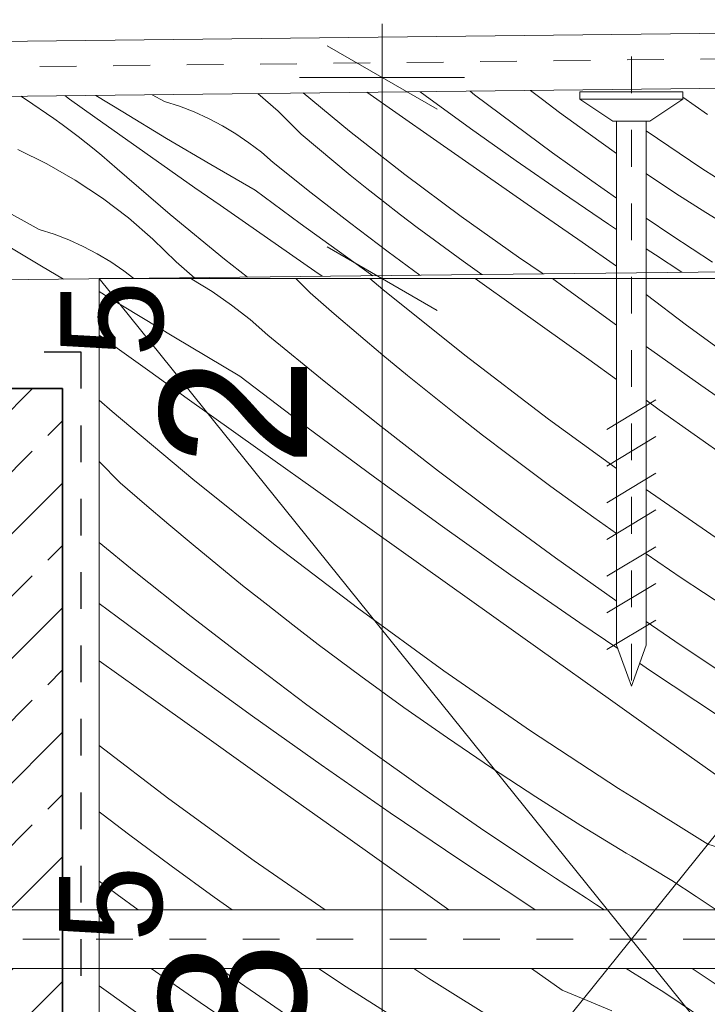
# Model space of a CAD drawing. Extents: x -109972 to -86652, y 98618 to 122888.
# Tile 61 of 74: x -90682 to -90588, y 107384 to 107519. Entities that reach past the tile are written whole.
import ezdxf

# ---------------------------------------------------------------- set-up
doc = ezdxf.new("R2010")
doc.units = 0
doc.header["$MEASUREMENT"] = 0
doc.linetypes.add('Dashed', pattern=[56.444445, 28.222222, -28.222222])
doc.linetypes.add('Hidden Line', pattern=[10, 5, -5])
for name, color, linetype, lineweight in [('Arch konstrukcja dachu_Nr_Pióra__21', 7, 'Continuous', 13), ('Arch wymiary_Nr_Pióra__21', 7, 'Continuous', 13), ('Arch ściany nośne_Nr_Pióra__21', 7, 'Continuous', 13), ('Arch ściany nośne_Nr_Pióra__27', 7, 'Continuous', 35), ('INWENT.ŚCIANY_Nr_Pióra__1', 7, 'Continuous', 25), ('INWENT.ŚCIANY_Nr_Pióra__21', 7, 'Continuous', 13)]:
    doc.layers.add(name, color=color, linetype=linetype, lineweight=lineweight)
for name, color, linetype, lineweight, true_color in [('Arch stropy_Nr_Pióra__3', 7, 'Continuous', 18, 0xff6600), ('Arch wykończenie_Nr_Pióra__14', 7, 'Continuous', 18, 0xbd8b17), ('arch wypelnienia_Nr_Pióra__104', 7, 'Continuous', 13, 0x876532)]:
    doc.layers.add(name, color=color, linetype=linetype, lineweight=lineweight, true_color=true_color)
doc.layers.add('Arch wymiary', color=7, linetype='Continuous')
doc.styles.add('GENERATED_STYLE_2', font='txt')
doc.styles.add('GENERATED_STYLE_3', font='txt')
doc.dimstyles.new('GENERATED_STYLE__3', dxfattribs={"dimtxt": 20, "dimasz": 11.4, "dimexe": 0.18, "dimexo": 0, "dimgap": 0.09, "dimtad": 1, "dimdec": 0, "dimlfac": 0.1, "dimzin": 0, "dimdsep": 46, "dimtxsty": 'GENERATED_STYLE_2', "dimblk": 'ARROWHEAD_2', "dimblk1": 'ARROWHEAD_2', "dimblk2": 'ARROWHEAD_2', "dimcen": 0.09, "dimclrd": 7, "dimclre": 7, "dimclrt": 7, "dimazin": 0, "dimtfac": 1, "dimtdec": 4, "dimtmove": 0, "dimatfit": 3, "dimfxl": 0, "dimtolj": 1, "dimtzin": 0, "dimarcsym": 0})
doc.dimstyles.new('GENERATED_STYLE__4', dxfattribs={"dimtxt": 20, "dimasz": 11.4, "dimexe": 0.18, "dimexo": 0, "dimgap": 0.09, "dimtad": 1, "dimtih": 1, "dimtoh": 1, "dimdec": 0, "dimlfac": 0.1, "dimzin": 0, "dimdsep": 46, "dimtxsty": 'GENERATED_STYLE_2', "dimblk": 'ARROWHEAD_2', "dimblk1": 'ARROWHEAD_2', "dimblk2": 'ARROWHEAD_2', "dimcen": 0.09, "dimclrd": 7, "dimclre": 7, "dimclrt": 7, "dimazin": 0, "dimtfac": 1, "dimtdec": 4, "dimtmove": 0, "dimatfit": 3, "dimfxl": 0, "dimtolj": 1, "dimtzin": 0, "dimarcsym": 0})

# ---------------------------------------------------------------- blocks, each defined once
blk = doc.blocks.new('*X4')
at = {"layer": 'arch wypelnienia_Nr_Pióra__104', "linetype": 'Continuous'}
for p, q in [((-90583.57, 107480.81), (-90586.84, 107483.25)), ((-90572.25, 107481.53), (-90574.62, 107483.25)), ((-90549.54, 107477.56), (-90557.53, 107483.25)), ((-90544.24, 107481.64), (-90546.61, 107483.25)), ((-90532.56, 107480.05), (-90537.34, 107483.25)), ((-90590.91, 107476.92), (-90596.44, 107481.07)), ((-90577.7, 107476.56), (-90583.57, 107480.81)), ((-90560.44, 107473.37), (-90572.25, 107481.53)), ((-90534.7, 107475.32), (-90544.24, 107481.64)), ((-90531.17, 107479.13), (-90532.56, 107480.05)), ((-90529.78, 107478.22), (-90531.17, 107479.13)), ((-90528.38, 107477.31), (-90529.78, 107478.22)), ((-90582.91, 107471.07), (-90590.91, 107476.92)), ((-90571.77, 107472.4), (-90577.7, 107476.56)), ((-90539.92, 107470.73), (-90549.54, 107477.56)), ((-90526.98, 107476.41), (-90528.38, 107477.31)), ((-90525.94, 107475.73), (-90526.98, 107476.41)), ((-90525.94, 107469.64), (-90534.7, 107475.32)), ((-90588.98, 107468.72), (-90596.44, 107474.01)), ((-90565.77, 107468.34), (-90571.77, 107472.4)), ((-90548.45, 107465.49), (-90560.44, 107473.37)), ((-90574.82, 107465.33), (-90582.91, 107471.07)), ((-90530.29, 107463.89), (-90539.92, 107470.73)), ((-90579.58, 107462.2), (-90588.98, 107468.72)), ((-90559.71, 107464.36), (-90565.77, 107468.34)), ((-90594.64, 107465.38), (-90596.44, 107466.66)), ((-90585.02, 107458.54), (-90594.64, 107465.38)), ((-90566.66, 107459.7), (-90574.82, 107465.33)), ((-90553.6, 107460.48), (-90559.71, 107464.36)), ((-90536.28, 107457.9), (-90548.45, 107465.49)), ((-90530.29, 107463.89), (-90526.88, 107462.5)), ((-90570.1, 107455.78), (-90579.58, 107462.2)), ((-90526.88, 107462.5), (-90525.94, 107462.1)), ((-90547.43, 107456.69), (-90553.6, 107460.48)), ((-90558.43, 107454.19), (-90566.66, 107459.7)), ((-90575.4, 107451.7), (-90585.02, 107458.54)), ((-90536.28, 107457.9), (-90529.54, 107455.83)), ((-90541.2, 107452.99), (-90547.43, 107456.69)), ((-90560.56, 107449.45), (-90570.1, 107455.78)), ((-90529.54, 107455.83), (-90525.94, 107454.54)), ((-90586.31, 107447.51), (-90596.44, 107454.51)), ((-90557.03, 107453.27), (-90558.43, 107454.19)), ((-90555.64, 107452.36), (-90557.03, 107453.27)), ((-90554.24, 107451.45), (-90555.64, 107452.36)), ((-90537.88, 107450.76), (-90541.2, 107452.99)), ((-90565.78, 107444.86), (-90575.4, 107451.7)), ((-90552.85, 107450.54), (-90554.24, 107451.45)), ((-90551.45, 107449.64), (-90552.85, 107450.54)), ((-90550.05, 107448.74), (-90551.45, 107449.64)), ((-90534.54, 107448.56), (-90537.88, 107450.76)), ((-90550.95, 107443.23), (-90560.56, 107449.45)), ((-90548.64, 107447.84), (-90550.05, 107448.74)), ((-90531.2, 107446.38), (-90534.54, 107448.56)), ((-90574.32, 107439.63), (-90586.31, 107447.51)), ((-90547.24, 107446.95), (-90548.64, 107447.84)), ((-90540.15, 107442.12), (-90547.24, 107446.95)), ((-90591.63, 107442.48), (-90596.44, 107445.73)), ((-90527.83, 107444.23), (-90531.2, 107446.38)), ((-90556.15, 107438.03), (-90565.78, 107444.86)), ((-90525.94, 107443.03), (-90527.83, 107444.23)), ((-90549.77, 107442.48), (-90550.95, 107443.23)), ((-90585.58, 107438.5), (-90591.63, 107442.48)), ((-90548.59, 107441.72), (-90549.77, 107442.48)), ((-90547.4, 107440.97), (-90548.59, 107441.72)), ((-90533.02, 107437.37), (-90540.15, 107442.12)), ((-90546.22, 107440.22), (-90547.4, 107440.97)), ((-90545.03, 107439.47), (-90546.22, 107440.22)), ((-90562.14, 107432.04), (-90574.32, 107439.63)), ((-90543.84, 107438.72), (-90545.03, 107439.47)), ((-90579.46, 107434.62), (-90585.58, 107438.5)), ((-90556.15, 107438.03), (-90552.75, 107436.64)), ((-90542.65, 107437.97), (-90543.84, 107438.72)), ((-90541.47, 107437.23), (-90542.65, 107437.97)), ((-90592.53, 107433.84), (-90596.44, 107436.54)), ((-90552.75, 107436.64), (-90549.36, 107435.19)), ((-90532.79, 107431.36), (-90541.47, 107437.23)), ((-90525.94, 107432.78), (-90533.02, 107437.37)), ((-90549.36, 107435.19), (-90546, 107433.69)), ((-90584.29, 107428.32), (-90592.53, 107433.84)), ((-90573.29, 107430.82), (-90579.46, 107434.62)), ((-90546, 107433.69), (-90542.67, 107432.13)), ((-90542.67, 107432.13), (-90539.36, 107430.52)), ((-90595.97, 107429.91), (-90597.32, 107430.83)), ((-90567.06, 107427.12), (-90573.29, 107430.82)), ((-90562.14, 107432.04), (-90555.4, 107429.97)), ((-90525.94, 107426.82), (-90532.79, 107431.36)), ((-90586.43, 107423.59), (-90595.97, 107429.91)), ((-90555.4, 107429.97), (-90548.75, 107427.59)), ((-90539.36, 107430.52), (-90536.08, 107428.85)), ((-90582.9, 107427.41), (-90584.29, 107428.32)), ((-90536.08, 107428.85), (-90532.82, 107427.13)), ((-90581.5, 107426.49), (-90582.9, 107427.41)), ((-90563.74, 107424.9), (-90567.06, 107427.12)), ((-90548.75, 107427.59), (-90542.22, 107424.93)), ((-90532.82, 107427.13), (-90529.6, 107425.36)), ((-90580.11, 107425.59), (-90581.5, 107426.49)), ((-90578.71, 107424.68), (-90580.11, 107425.59)), ((-90577.31, 107423.78), (-90578.71, 107424.68)), ((-90560.41, 107422.7), (-90563.74, 107424.9)), ((-90542.22, 107424.93), (-90535.81, 107421.98)), ((-90528.15, 107424.64), (-90529.6, 107425.36)), ((-90526.72, 107423.9), (-90528.15, 107424.64)), ((-90591.64, 107419), (-90598.44, 107423.83)), ((-90576.82, 107417.37), (-90586.43, 107423.59)), ((-90575.91, 107422.88), (-90577.31, 107423.78)), ((-90574.51, 107421.98), (-90575.91, 107422.88)), ((-90557.06, 107420.52), (-90560.41, 107422.7)), ((-90525.94, 107423.47), (-90526.72, 107423.9)), ((-90573.1, 107421.09), (-90574.51, 107421.98)), ((-90535.81, 107421.98), (-90529.54, 107418.74)), ((-90566.02, 107416.25), (-90573.1, 107421.09)), ((-90553.69, 107418.36), (-90557.06, 107420.52)), ((-90582.02, 107412.17), (-90591.64, 107419)), ((-90529.54, 107418.74), (-90525.94, 107416.68)), ((-90575.63, 107416.61), (-90576.82, 107417.37)), ((-90550.31, 107416.23), (-90553.69, 107418.36)), ((-90574.45, 107415.86), (-90575.63, 107416.61)), ((-90558.88, 107411.5), (-90566.02, 107416.25)), ((-90546.92, 107414.12), (-90550.31, 107416.23)), ((-90573.27, 107415.1), (-90574.45, 107415.86)), ((-90572.08, 107414.35), (-90573.27, 107415.1)), ((-90570.89, 107413.6), (-90572.08, 107414.35)), ((-90569.71, 107412.86), (-90570.89, 107413.6)), ((-90543.51, 107412.04), (-90546.92, 107414.12)), ((-90588.01, 107406.18), (-90598.44, 107412.68)), ((-90582.02, 107412.17), (-90578.61, 107410.77)), ((-90568.52, 107412.11), (-90569.71, 107412.86)), ((-90567.33, 107411.36), (-90568.52, 107412.11)), ((-90540.08, 107409.98), (-90543.51, 107412.04)), ((-90578.61, 107410.77), (-90575.23, 107409.33)), ((-90558.65, 107405.5), (-90567.33, 107411.36)), ((-90551.69, 107406.84), (-90558.88, 107411.5)), ((-90575.23, 107409.33), (-90571.87, 107407.82)), ((-90539.08, 107409.35), (-90540.08, 107409.98)), ((-90538.06, 107408.75), (-90539.08, 107409.35)), ((-90537.02, 107408.18), (-90538.06, 107408.75)), ((-90535.96, 107407.66), (-90537.02, 107408.18)), ((-90571.87, 107407.82), (-90568.53, 107406.26)), ((-90544.44, 107402.26), (-90551.69, 107406.84)), ((-90534.88, 107407.17), (-90535.96, 107407.66)), ((-90533.94, 107406.78), (-90534.88, 107407.17)), ((-90588.01, 107406.18), (-90581.26, 107404.1)), ((-90568.53, 107406.26), (-90565.22, 107404.65)), ((-90549.92, 107399.71), (-90558.65, 107405.5)), ((-90592.92, 107401.26), (-90598.44, 107404.54)), ((-90581.26, 107404.1), (-90574.62, 107401.73)), ((-90565.22, 107404.65), (-90561.94, 107402.99)), ((-90561.94, 107402.99), (-90558.68, 107401.27)), ((-90589.61, 107399.04), (-90592.92, 107401.26)), ((-90574.62, 107401.73), (-90568.08, 107399.06)), ((-90558.68, 107401.27), (-90555.46, 107399.49)), ((-90537.13, 107397.77), (-90544.44, 107402.26)), ((-90586.9, 107397.25), (-90589.61, 107399.04)), ((-90568.08, 107399.06), (-90564.14, 107397.25)), ((-90554.01, 107398.78), (-90555.46, 107399.49)), ((-90552.58, 107398.04), (-90554.01, 107398.78)), ((-90546.15, 107397.25), (-90549.92, 107399.71)), ((-90551.17, 107397.26), (-90552.58, 107398.04)), ((-90536.27, 107397.25), (-90537.13, 107397.77))]:
    blk.add_line(p, q, dxfattribs=at)
blk = doc.blocks.new('Wypełnienie_2')
at = {"layer": 'arch wypelnienia_Nr_Pióra__104', "linetype": 'Dashed'}
blk.add_blockref('*X4', (0, 0), dxfattribs=at)
blk = doc.blocks.new('*X6')
at = {"layer": 'arch wypelnienia_Nr_Pióra__104', "linetype": 'Continuous'}
for p, q in [((-90657.17, 107384.61), (-90663.85, 107389.25)), ((-90652.41, 107387.74), (-90654.53, 107389.25)), ((-90637.3, 107386.77), (-90641.07, 107389.25)), ((-90626.04, 107387.91), (-90628.09, 107389.25)), ((-90607.88, 107386.3), (-90612.03, 107389.25)), ((-90597.94, 107388.49), (-90599.13, 107389.24)), ((-90584.74, 107385.64), (-90590.16, 107389.25)), ((-90613.87, 107380.32), (-90626.04, 107387.91)), ((-90596.76, 107387.74), (-90597.94, 107388.49)), ((-90662.61, 107380.95), (-90670.94, 107386.88)), ((-90644.25, 107382.11), (-90652.41, 107387.74)), ((-90631.19, 107382.89), (-90637.3, 107386.77)), ((-90595.57, 107386.99), (-90596.76, 107387.74)), ((-90594.38, 107386.25), (-90595.57, 107386.99)), ((-90607.88, 107386.3), (-90604.47, 107384.91)), ((-90593.19, 107385.5), (-90594.38, 107386.25)), ((-90584.51, 107379.64), (-90593.19, 107385.5)), ((-90647.69, 107378.19), (-90657.17, 107384.61)), ((-90604.47, 107384.91), (-90601.09, 107383.46))]:
    blk.add_line(p, q, dxfattribs=at)
blk = doc.blocks.new('Wypełnienie_3')
at = {"layer": 'arch wypelnienia_Nr_Pióra__104', "linetype": 'Dashed'}
blk.add_blockref('*X6', (0, 0), dxfattribs=at)
blk = doc.blocks.new('*X8')
at = {"layer": 'arch wypelnienia_Nr_Pióra__104', "linetype": 'Continuous'}
for p, q in [((-90630.96, 107506.17), (-90634.49, 107508.63)), ((-90626.52, 107508.19), (-90627.23, 107508.71)), ((-90619.79, 107508.3), (-90620.42, 107508.79)), ((-90610.55, 107507.63), (-90612.19, 107508.88)), ((-90681.64, 107508.1), (-90681, 107507.7)), ((-90681, 107507.7), (-90677.11, 107505.05)), ((-90674.97, 107507.68), (-90675.65, 107508.17)), ((-90671.56, 107505.26), (-90674.97, 107507.68)), ((-90667.74, 107505.96), (-90671.42, 107508.21)), ((-90662.06, 107507.38), (-90663.72, 107508.3)), ((-90660.01, 107506.72), (-90662.06, 107507.38)), ((-90646.57, 107506.06), (-90649.34, 107508.46)), ((-90636.82, 107503.33), (-90643.16, 107508.53)), ((-90620.34, 107503.71), (-90626.52, 107508.19)), ((-90614.51, 107504.31), (-90619.79, 107508.3)), ((-90608.23, 107505.89), (-90610.55, 107507.63)), ((-90661.76, 107502.35), (-90667.74, 107505.96)), ((-90658.01, 107505.95), (-90660.01, 107506.72)), ((-90656.06, 107505.06), (-90658.01, 107505.95)), ((-90643.42, 107502.94), (-90646.57, 107506.06)), ((-90624.51, 107501.67), (-90630.96, 107506.17)), ((-90604.32, 107503.04), (-90608.23, 107505.89)), ((-90676, 107504.25), (-90677.11, 107505.05)), ((-90668.15, 107502.84), (-90671.56, 107505.26)), ((-90654.16, 107504.06), (-90656.06, 107505.06)), ((-90674.89, 107503.43), (-90676, 107504.25)), ((-90673.8, 107502.59), (-90674.89, 107503.43)), ((-90652.32, 107502.96), (-90654.16, 107504.06)), ((-90629.29, 107497.43), (-90636.82, 107503.33)), ((-90614.12, 107499.3), (-90620.34, 107503.71)), ((-90609.19, 107500.4), (-90614.51, 107504.31)), ((-90672.72, 107501.74), (-90673.8, 107502.59)), ((-90664.73, 107500.43), (-90668.15, 107502.84)), ((-90655.75, 107498.8), (-90661.76, 107502.35)), ((-90650.55, 107501.75), (-90652.32, 107502.96)), ((-90641.21, 107501.06), (-90643.42, 107502.94)), ((-90600.44, 107500.3), (-90604.32, 107503.04)), ((-90678.06, 107498.86), (-90682.04, 107500.81)), ((-90671.65, 107500.88), (-90672.72, 107501.74)), ((-90670.59, 107500.01), (-90671.65, 107500.88)), ((-90648.84, 107500.45), (-90650.55, 107501.75)), ((-90638.98, 107499.2), (-90641.21, 107501.06)), ((-90618.05, 107497.17), (-90624.51, 107501.67)), ((-90669.54, 107499.12), (-90670.59, 107500.01)), ((-90661.32, 107498.03), (-90664.73, 107500.43)), ((-90647.22, 107499.05), (-90648.84, 107500.45)), ((-90636.74, 107497.35), (-90638.98, 107499.2)), ((-90607.84, 107494.95), (-90614.12, 107499.3)), ((-90603.81, 107496.56), (-90609.19, 107500.4)), ((-90674.21, 107496.66), (-90678.06, 107498.86)), ((-90668.51, 107498.21), (-90669.54, 107499.12)), ((-90661.26, 107491.97), (-90668.51, 107498.21)), ((-90657.9, 107495.63), (-90661.32, 107498.03)), ((-90649.71, 107495.3), (-90655.75, 107498.8)), ((-90642.06, 107494.92), (-90647.22, 107499.05)), ((-90670.51, 107494.21), (-90674.21, 107496.66)), ((-90634.48, 107495.53), (-90636.74, 107497.35)), ((-90621.63, 107491.71), (-90629.29, 107497.43)), ((-90611.59, 107492.68), (-90618.05, 107497.17)), ((-90600.44, 107494.22), (-90603.81, 107496.56)), ((-90654.47, 107493.24), (-90657.9, 107495.63)), ((-90643.57, 107490.76), (-90649.71, 107495.3)), ((-90632.2, 107493.73), (-90634.48, 107495.53)), ((-90666.97, 107491.53), (-90670.51, 107494.21)), ((-90636.84, 107490.87), (-90642.06, 107494.92)), ((-90601.53, 107490.67), (-90607.84, 107494.95)), ((-90679.11, 107489.95), (-90684.11, 107492.72)), ((-90648.01, 107488.74), (-90654.47, 107493.24)), ((-90629.91, 107491.95), (-90632.2, 107493.73)), ((-90605.13, 107488.19), (-90611.59, 107492.68)), ((-90663.62, 107488.63), (-90666.97, 107491.53)), ((-90653.88, 107485.89), (-90661.26, 107491.97)), ((-90627.6, 107490.2), (-90629.91, 107491.95)), ((-90613.83, 107486.17), (-90621.63, 107491.71)), ((-90677.07, 107489.29), (-90679.11, 107489.95)), ((-90637.39, 107486.28), (-90643.57, 107490.76)), ((-90631.57, 107486.88), (-90636.84, 107490.87)), ((-90625.28, 107488.46), (-90627.6, 107490.2)), ((-90600.44, 107489.95), (-90601.53, 107490.67)), ((-90678.81, 107484.92), (-90684.79, 107488.53)), ((-90675.07, 107488.52), (-90677.07, 107489.29)), ((-90673.11, 107487.63), (-90675.07, 107488.52)), ((-90660.47, 107485.51), (-90663.62, 107488.63)), ((-90641.56, 107484.24), (-90648.01, 107488.74)), ((-90621.37, 107485.61), (-90625.28, 107488.46)), ((-90671.21, 107486.63), (-90673.11, 107487.63)), ((-90600.44, 107484.93), (-90605.13, 107488.19)), ((-90669.37, 107485.53), (-90671.21, 107486.63)), ((-90650.75, 107483.44), (-90653.88, 107485.89)), ((-90633.67, 107483.64), (-90637.39, 107486.28)), ((-90627.25, 107483.71), (-90631.57, 107486.88)), ((-90610.46, 107483.9), (-90613.83, 107486.17)), ((-90675.83, 107483.16), (-90678.81, 107484.92)), ((-90667.6, 107484.32), (-90669.37, 107485.53)), ((-90658.26, 107483.63), (-90660.47, 107485.51)), ((-90618.81, 107483.8), (-90621.37, 107485.61)), ((-90666.22, 107483.27), (-90667.6, 107484.32)), ((-90657.94, 107483.36), (-90658.26, 107483.63)), ((-90640.58, 107483.56), (-90641.56, 107484.24))]:
    blk.add_line(p, q, dxfattribs=at)
blk = doc.blocks.new('Wypełnienie_4')
at = {"layer": 'arch wypelnienia_Nr_Pióra__104', "linetype": 'Dashed'}
blk.add_blockref('*X8', (0, 0), dxfattribs=at)
blk = doc.blocks.new('*X10')
at = {"layer": 'arch wypelnienia_Nr_Pióra__104', "linetype": 'Continuous'}
for p, q in [((-90588.08, 107505.62), (-90591.44, 107507.96)), ((-90588.85, 107498.25), (-90596.44, 107503.38)), ((-90580.8, 107493.09), (-90588.85, 107498.25)), ((-90596.39, 107497.53), (-90596.44, 107497.56)), ((-90592.37, 107494.86), (-90596.39, 107497.53)), ((-90588.3, 107492.26), (-90592.37, 107494.86)), ((-90592.9, 107489.1), (-90596.44, 107491.48)), ((-90584.19, 107489.71), (-90588.3, 107492.26)), ((-90587.37, 107485.48), (-90592.9, 107489.1)), ((-90595.16, 107486.46), (-90596.44, 107487.3)), ((-90591.54, 107484.11), (-90595.16, 107486.46))]:
    blk.add_line(p, q, dxfattribs=at)
blk = doc.blocks.new('Wypełnienie_5')
at = {"layer": 'arch wypelnienia_Nr_Pióra__104', "linetype": 'Dashed'}
blk.add_blockref('*X10', (0, 0), dxfattribs=at)
blk = doc.blocks.new('*X24')
at = {"layer": 'arch wypelnienia_Nr_Pióra__104', "linetype": 'Continuous'}
for p, q in [((-90658.31, 107483.16), (-90658.47, 107483.25)), ((-90655.57, 107481.47), (-90658.31, 107483.16)), ((-90642.21, 107481.29), (-90644.14, 107483.25)), ((-90632.31, 107481.77), (-90634.08, 107483.25)), ((-90613.87, 107479.08), (-90619.71, 107483.25)), ((-90607.59, 107482.07), (-90609.18, 107483.25)), ((-90621.12, 107472.8), (-90632.31, 107481.77)), ((-90600.44, 107476.88), (-90607.59, 107482.07)), ((-90669.73, 107480.72), (-90670.94, 107481.47)), ((-90660.77, 107475.29), (-90669.73, 107480.72)), ((-90652.92, 107479.63), (-90655.57, 107481.47)), ((-90638.92, 107478.44), (-90642.21, 107481.29)), ((-90650.39, 107477.65), (-90652.92, 107479.63)), ((-90604.25, 107472.23), (-90613.87, 107479.08)), ((-90635.62, 107475.61), (-90638.92, 107478.44)), ((-90647.98, 107475.53), (-90650.39, 107477.65)), ((-90669.14, 107474.23), (-90670.94, 107475.52)), ((-90651.77, 107469.94), (-90660.77, 107475.29)), ((-90640.3, 107469.25), (-90647.98, 107475.53)), ((-90632.28, 107472.81), (-90635.62, 107475.61)), ((-90664.05, 107470.57), (-90669.14, 107474.23)), ((-90628.92, 107470.04), (-90632.28, 107472.81)), ((-90609.71, 107464.09), (-90621.12, 107472.8)), ((-90600.44, 107469.51), (-90604.25, 107472.23)), ((-90658.95, 107466.93), (-90664.05, 107470.57)), ((-90642.65, 107463.02), (-90651.77, 107469.94)), ((-90625.54, 107467.3), (-90628.92, 107470.04)), ((-90632.54, 107463.08), (-90640.3, 107469.25)), ((-90622.13, 107464.6), (-90625.54, 107467.3)), ((-90669.16, 107465.13), (-90670.94, 107466.7)), ((-90649.34, 107460.07), (-90658.95, 107466.93)), ((-90658.18, 107455.9), (-90669.16, 107465.13)), ((-90618.7, 107461.92), (-90622.13, 107464.6)), ((-90633.45, 107456.21), (-90642.65, 107463.02)), ((-90624.7, 107457.01), (-90632.54, 107463.08)), ((-90600.44, 107457.35), (-90609.71, 107464.09)), ((-90615.24, 107459.27), (-90618.7, 107461.92)), ((-90639.73, 107453.22), (-90649.34, 107460.07)), ((-90609.43, 107454.94), (-90615.24, 107459.27)), ((-90668.07, 107455.43), (-90670.94, 107458.33)), ((-90616.77, 107451.06), (-90624.7, 107457.01)), ((-90664.79, 107452.57), (-90668.07, 107455.43)), ((-90646.98, 107446.93), (-90658.18, 107455.9)), ((-90624.18, 107449.48), (-90633.45, 107456.21)), ((-90603.56, 107450.7), (-90609.43, 107454.94)), ((-90661.48, 107449.74), (-90664.79, 107452.57)), ((-90630.12, 107446.37), (-90639.73, 107453.22)), ((-90608.77, 107445.21), (-90616.77, 107451.06)), ((-90658.14, 107446.95), (-90661.48, 107449.74)), ((-90600.44, 107448.51), (-90603.56, 107450.7)), ((-90614.85, 107442.86), (-90624.18, 107449.48)), ((-90666.16, 107443.39), (-90670.94, 107447.29)), ((-90654.79, 107444.18), (-90658.14, 107446.95)), ((-90635.58, 107438.23), (-90646.98, 107446.93)), ((-90620.5, 107439.52), (-90630.12, 107446.37)), ((-90651.4, 107441.44), (-90654.79, 107444.18)), ((-90600.69, 107439.47), (-90608.77, 107445.21)), ((-90658.4, 107437.22), (-90666.16, 107443.39)), ((-90605.44, 107436.34), (-90614.85, 107442.86)), ((-90647.99, 107438.73), (-90651.4, 107441.44)), ((-90668.51, 107437.16), (-90670.94, 107439)), ((-90610.88, 107432.68), (-90620.5, 107439.52)), ((-90600.44, 107439.3), (-90600.69, 107439.47)), ((-90644.56, 107436.06), (-90647.99, 107438.73)), ((-90623.97, 107429.8), (-90635.58, 107438.23)), ((-90659.31, 107430.34), (-90668.51, 107437.16)), ((-90650.56, 107431.15), (-90658.4, 107437.22)), ((-90600.27, 107432.83), (-90605.44, 107436.34)), ((-90641.1, 107433.41), (-90644.56, 107436.06)), ((-90635.3, 107429.08), (-90641.1, 107433.41)), ((-90601.26, 107425.84), (-90610.88, 107432.68)), ((-90665.59, 107427.35), (-90670.94, 107431.17)), ((-90642.64, 107425.19), (-90650.56, 107431.15)), ((-90650.05, 107423.62), (-90659.31, 107430.34)), ((-90612.17, 107421.64), (-90623.97, 107429.8)), ((-90629.43, 107424.83), (-90635.3, 107429.08)), ((-90655.98, 107420.5), (-90665.59, 107427.35)), ((-90598.44, 107423.83), (-90601.26, 107425.84)), ((-90634.63, 107419.34), (-90642.64, 107425.19)), ((-90623.49, 107420.68), (-90629.43, 107424.83)), ((-90640.71, 107417), (-90650.05, 107423.62)), ((-90600.18, 107413.77), (-90612.17, 107421.64)), ((-90646.37, 107413.66), (-90655.98, 107420.5)), ((-90617.5, 107416.61), (-90623.49, 107420.68)), ((-90661.44, 107412.37), (-90670.94, 107419.61)), ((-90626.55, 107413.61), (-90634.63, 107419.34)), ((-90631.31, 107410.47), (-90640.71, 107417)), ((-90611.44, 107412.64), (-90617.5, 107416.61)), ((-90636.75, 107406.81), (-90646.37, 107413.66)), ((-90618.39, 107407.98), (-90626.55, 107413.61)), ((-90598.44, 107412.68), (-90600.18, 107413.77)), ((-90649.83, 107403.94), (-90661.44, 107412.37)), ((-90605.33, 107408.75), (-90611.44, 107412.64)), ((-90670.42, 107410.19), (-90670.94, 107410.6)), ((-90666.97, 107407.55), (-90670.42, 107410.19)), ((-90621.83, 107404.05), (-90631.31, 107410.47)), ((-90610.15, 107402.46), (-90618.39, 107407.98)), ((-90599.15, 107404.96), (-90605.33, 107408.75)), ((-90661.16, 107403.22), (-90666.97, 107407.55)), ((-90627.13, 107399.97), (-90636.75, 107406.81)), ((-90640.16, 107397.25), (-90649.83, 107403.94)), ((-90612.29, 107397.73), (-90621.83, 107404.05)), ((-90598.44, 107404.54), (-90599.15, 107404.96)), ((-90655.29, 107398.97), (-90661.16, 107403.22)), ((-90608.76, 107401.54), (-90610.15, 107402.46)), ((-90607.37, 107400.63), (-90608.76, 107401.54)), ((-90668.5, 107399.33), (-90670.94, 107401.16)), ((-90623.29, 107397.25), (-90627.13, 107399.97)), ((-90605.97, 107399.72), (-90607.37, 107400.63)), ((-90665.65, 107397.25), (-90668.5, 107399.33)), ((-90652.83, 107397.25), (-90655.29, 107398.97)), ((-90604.57, 107398.82), (-90605.97, 107399.72)), ((-90603.17, 107397.91), (-90604.57, 107398.82)), ((-90611.55, 107397.25), (-90612.29, 107397.73)), ((-90602.14, 107397.25), (-90603.17, 107397.91))]:
    blk.add_line(p, q, dxfattribs=at)
blk = doc.blocks.new('Wypełnienie_12')
at = {"layer": 'arch wypelnienia_Nr_Pióra__104', "linetype": 'Dashed'}
blk.add_blockref('*X24', (0, 0), dxfattribs=at)
blk = doc.blocks.new('*D123')
at = {"layer": 'Arch wymiary_Nr_Pióra__21', "linetype": 'Continuous'}
for p, q in [((-90639.9, 107302.58), (-90624.9, 107293.92)), ((-90621.15, 107298.25), (-90643.65, 107298.25)), ((-90632.4, 107268.25), (-90632.4, 107298.25)), ((-90639.9, 107272.58), (-90624.9, 107263.92)), ((-90621.15, 107268.25), (-90643.65, 107268.25)), ((-90632.4, 107260.91), (-90632.4, 107268.25))]:
    blk.add_line(p, q, dxfattribs=at)
at = {"layer": 'Arch wymiary_Nr_Pióra__21', "char_height": 20, "attachment_point": 7, "rotation": 90}
for s, insert, style in [('{2\\A1{\\H0.7x;\\S5^  ;}}', (-90642.65, 107457.66), 'GENERATED_STYLE_3'), ('{18\\A1{\\H0.7x;\\S5^  ;}}', (-90642.52, 107363.1), 'GENERATED_STYLE_3'), ('{3}', (-90636.4, 107276.85), 'GENERATED_STYLE_2')]:
    blk.add_mtext(s, dxfattribs=dict(at, insert=insert, style=style))
blk = doc.blocks.new('ARROWHEAD_2')
at = {"color": 0, "linetype": 'Continuous', "lineweight": 0}
for p, q in [((-0.378, -0.655), (0.378, 0.655)), ((0, 0), (-1, 0))]:
    blk.add_line(p, q, dxfattribs=at)
blk = doc.blocks.new('*D124')
at = {"layer": 'Arch wymiary_Nr_Pióra__21', "linetype": 'Continuous'}
for p, q in [((-90639.9, 107487.58), (-90624.9, 107478.92)), ((-90621.15, 107483.25), (-90643.65, 107483.25)), ((-90632.4, 107298.25), (-90632.4, 107483.25)), ((-90639.9, 107302.58), (-90624.9, 107293.92)), ((-90621.15, 107298.25), (-90643.65, 107298.25))]:
    blk.add_line(p, q, dxfattribs=at)
at = {"layer": 'Arch wymiary_Nr_Pióra__21', "char_height": 20, "attachment_point": 7, "rotation": 90}
for s, insert, style in [('{2\\A1{\\H0.7x;\\S5^  ;}}', (-90642.65, 107457.66), 'GENERATED_STYLE_3'), ('{18\\A1{\\H0.7x;\\S5^  ;}}', (-90642.52, 107363.1), 'GENERATED_STYLE_3'), ('{3}', (-90636.4, 107276.85), 'GENERATED_STYLE_2')]:
    blk.add_mtext(s, dxfattribs=dict(at, insert=insert, style=style))
blk = doc.blocks.new('*D125')
at = {"layer": 'Arch wymiary_Nr_Pióra__21', "linetype": 'Continuous'}
for p, q in [((-90632.4, 107510.64), (-90632.4, 107517.97)), ((-90624.9, 107506.31), (-90639.9, 107514.97)), ((-90621.15, 107510.64), (-90643.65, 107510.64)), ((-90632.4, 107483.25), (-90632.4, 107510.64)), ((-90639.9, 107487.58), (-90624.9, 107478.92)), ((-90621.15, 107483.25), (-90643.65, 107483.25))]:
    blk.add_line(p, q, dxfattribs=at)
at = {"layer": 'Arch wymiary_Nr_Pióra__21', "char_height": 20, "attachment_point": 7, "rotation": 90}
for s, insert, style in [('{2\\A1{\\H0.7x;\\S5^  ;}}', (-90642.65, 107457.66), 'GENERATED_STYLE_3'), ('{18\\A1{\\H0.7x;\\S5^  ;}}', (-90642.52, 107363.1), 'GENERATED_STYLE_3'), ('{3}', (-90636.4, 107276.85), 'GENERATED_STYLE_2')]:
    blk.add_mtext(s, dxfattribs=dict(at, insert=insert, style=style))
blk = doc.blocks.new('*D164')
at = {"layer": 'Arch wymiary_Nr_Pióra__21', "linetype": 'Continuous'}
for p, q in [((-91325.66, 107585.25), (-91325.66, 107607.75)), ((-91255.94, 107585.25), (-91255.94, 107607.75)), ((-91321.33, 107604), (-91329.99, 107589)), ((-91251.61, 107604), (-91260.27, 107589)), ((-91333, 107596.5), (-91325.66, 107596.5)), ((-91325.66, 107596.5), (-91255.94, 107596.5))]:
    blk.add_line(p, q, dxfattribs=at)
at = {"layer": 'Arch wymiary_Nr_Pióra__21', "char_height": 20, "attachment_point": 7, "style": 'GENERATED_STYLE_2'}
for s, insert in [('{7}', (-91297.2, 107600.5)), ('{5}', (-91237.34, 107600.5)), ('{53}', (-90953.74, 107600.5)), ('{15}', (-90613.74, 107600.5)), ('{7}', (-90497.23, 107600.5))]:
    blk.add_mtext(s, dxfattribs=dict(at, insert=insert))
blk = doc.blocks.new('*D165')
at = {"layer": 'Arch wymiary_Nr_Pióra__21', "linetype": 'Continuous'}
for p, q in [((-91255.94, 107585.25), (-91255.94, 107607.75)), ((-91205.94, 107585.25), (-91205.94, 107607.75)), ((-91251.61, 107604), (-91260.27, 107589)), ((-91201.61, 107604), (-91210.27, 107589)), ((-91255.94, 107596.5), (-91205.94, 107596.5))]:
    blk.add_line(p, q, dxfattribs=at)
at = {"layer": 'Arch wymiary_Nr_Pióra__21', "char_height": 20, "attachment_point": 7, "style": 'GENERATED_STYLE_2'}
for s, insert in [('{7}', (-91297.2, 107600.5)), ('{5}', (-91237.34, 107600.5)), ('{53}', (-90953.74, 107600.5)), ('{15}', (-90613.74, 107600.5)), ('{7}', (-90497.23, 107600.5))]:
    blk.add_mtext(s, dxfattribs=dict(at, insert=insert))
blk = doc.blocks.new('*D166')
at = {"layer": 'Arch wymiary_Nr_Pióra__21', "linetype": 'Continuous'}
for p, q in [((-91205.94, 107585.25), (-91205.94, 107607.75)), ((-90675.94, 107585.25), (-90675.94, 107607.75)), ((-91201.61, 107604), (-91210.27, 107589)), ((-90671.61, 107604), (-90680.27, 107589)), ((-91205.94, 107596.5), (-90675.94, 107596.5))]:
    blk.add_line(p, q, dxfattribs=at)
at = {"layer": 'Arch wymiary_Nr_Pióra__21', "char_height": 20, "attachment_point": 7, "style": 'GENERATED_STYLE_2'}
for s, insert in [('{7}', (-91297.2, 107600.5)), ('{5}', (-91237.34, 107600.5)), ('{53}', (-90953.74, 107600.5)), ('{15}', (-90613.74, 107600.5)), ('{7}', (-90497.23, 107600.5))]:
    blk.add_mtext(s, dxfattribs=dict(at, insert=insert))
blk = doc.blocks.new('*D167')
at = {"layer": 'Arch wymiary_Nr_Pióra__21', "linetype": 'Continuous'}
for p, q in [((-90675.94, 107585.25), (-90675.94, 107607.75)), ((-90525.94, 107585.25), (-90525.94, 107607.75)), ((-90671.61, 107604), (-90680.27, 107589)), ((-90521.61, 107604), (-90530.27, 107589)), ((-90675.94, 107596.5), (-90525.94, 107596.5))]:
    blk.add_line(p, q, dxfattribs=at)
at = {"layer": 'Arch wymiary_Nr_Pióra__21', "char_height": 20, "attachment_point": 7, "style": 'GENERATED_STYLE_2'}
for s, insert in [('{7}', (-91297.2, 107600.5)), ('{5}', (-91237.34, 107600.5)), ('{53}', (-90953.74, 107600.5)), ('{15}', (-90613.74, 107600.5)), ('{7}', (-90497.23, 107600.5))]:
    blk.add_mtext(s, dxfattribs=dict(at, insert=insert))
blk = doc.blocks.new('*D168')
at = {"layer": 'Arch wymiary_Nr_Pióra__21', "linetype": 'Continuous'}
for p, q in [((-90525.94, 107585.25), (-90525.94, 107607.75)), ((-90455.72, 107585.25), (-90455.72, 107607.75)), ((-90521.61, 107604), (-90530.27, 107589)), ((-90460.05, 107589), (-90451.39, 107604)), ((-90525.94, 107596.5), (-90455.72, 107596.5)), ((-90455.72, 107596.5), (-90448.38, 107596.5))]:
    blk.add_line(p, q, dxfattribs=at)
at = {"layer": 'Arch wymiary_Nr_Pióra__21', "char_height": 20, "attachment_point": 7, "style": 'GENERATED_STYLE_2'}
for s, insert in [('{7}', (-91297.2, 107600.5)), ('{5}', (-91237.34, 107600.5)), ('{53}', (-90953.74, 107600.5)), ('{15}', (-90613.74, 107600.5)), ('{7}', (-90497.23, 107600.5))]:
    blk.add_mtext(s, dxfattribs=dict(at, insert=insert))

msp = doc.modelspace()

# ---------------------------------------------------------------- hatches: boundary and pattern name
at = {"layer": 'Arch ściany nośne_Nr_Pióra__21', "linetype": 'Continuous'}
h = msp.add_hatch(dxfattribs=at)
h.set_pattern_fill('beton_zbrojony', color=256, style=0, pattern_type=2)
h.set_pattern_definition([(45, (0, 0), (-8.4852814, 8.4852814), []), (45, (-4.243, 4.243), (-8.4852814, 8.4852814), [9, -3])])
h.paths.add_polyline_path([(-91205.94, 107268.25), (-90675.94, 107268.25), (-90675.94, 107389.25), (-90761.74, 107389.25), (-90761.74, 107397.25), (-90675.94, 107397.25), (-90675.94, 107468.25), (-90936.94, 107468.25), (-90936.94, 107374.23), (-90944.94, 107374.23), (-90944.94, 107468.25), (-91205.94, 107468.25), (-91205.94, 107392.25), (-91120.14, 107392.25), (-91120.14, 107384.25), (-91205.94, 107384.25)], flags=0)

# ---------------------------------------------------------------- linework, layer by layer
at = {"layer": 'Arch konstrukcja dachu_Nr_Pióra__21', "linetype": 'Hidden Line'}
for p, q in [((-90598.44, 107513.49), (-90598.44, 107427.7)), ((-90516.36, 107393.25), (-90772.94, 107393.25))]:
    msp.add_line(p, q, dxfattribs=at)
at = {"layer": 'Arch konstrukcja dachu_Nr_Pióra__21', "linetype": 'Continuous'}
for p, q in [((-90605.44, 107508.7), (-90591.44, 107508.7)), ((-90605.44, 107507.7), (-90605.44, 107508.7)), ((-90591.44, 107508.7), (-90591.44, 107507.7)), ((-90600.94, 107504.7), (-90605.44, 107507.7)), ((-90605.44, 107507.7), (-90591.44, 107507.7)), ((-90595.94, 107504.7), (-90591.44, 107507.7)), ((-90600.94, 107504.7), (-90595.94, 107504.7)), ((-90600.44, 107504.7), (-90600.44, 107433.3)), ((-90596.44, 107504.7), (-90596.44, 107433.3)), ((-90595.08, 107466.72), (-90601.8, 107462.69)), ((-90595.08, 107461.72), (-90601.8, 107457.69)), ((-90595.08, 107456.72), (-90601.8, 107452.69)), ((-90595.08, 107451.72), (-90601.8, 107447.69)), ((-90595.08, 107446.72), (-90601.8, 107442.69)), ((-90595.08, 107441.72), (-90601.8, 107437.69)), ((-90595.08, 107436.72), (-90601.8, 107432.69)), ((-90600.44, 107433.3), (-90598.44, 107427.7)), ((-90598.44, 107427.7), (-90596.44, 107433.3)), ((-90533.94, 107397.25), (-90761.74, 107397.25)), ((-90533.94, 107389.25), (-90761.74, 107389.25))]:
    msp.add_line(p, q, dxfattribs=at)
at = {"layer": 'Arch stropy_Nr_Pióra__3', "linetype": 'Continuous'}
msp.add_line((-91326.05, 107508.24), (-90456.05, 107518.14), dxfattribs=at)
at = {"layer": 'Arch wykończenie_Nr_Pióra__14', "linetype": 'Continuous'}
for p, q in [((-91325.94, 107500.86), (-90455.99, 107510.63)), ((-90622.94, 107483.76), (-90455.72, 107485.64)), ((-91325.66, 107475.86), (-90622.94, 107483.76)), ((-90670.94, 107483.25), (-90525.94, 107483.25)), ((-90670.94, 107303.25), (-90670.94, 107483.25)), ((-90525.94, 107303.25), (-90670.94, 107483.25)), ((-90670.94, 107303.25), (-90525.94, 107483.25))]:
    msp.add_line(p, q, dxfattribs=at)
at = {"layer": 'Arch ściany nośne_Nr_Pióra__27', "linetype": 'Continuous'}
for p, q in [((-90675.94, 107468.25), (-91205.94, 107468.25)), ((-90675.94, 107268.25), (-90675.94, 107468.25))]:
    msp.add_line(p, q, dxfattribs=at)
at = {"layer": 'INWENT.ŚCIANY_Nr_Pióra__1', "linetype": 'Hidden Line'}
for p, q in [((-91208.44, 107473.25), (-90673.44, 107473.25)), ((-90673.44, 107473.25), (-90673.44, 107300.75))]:
    msp.add_line(p, q, dxfattribs=at)
at = {"layer": 'INWENT.ŚCIANY_Nr_Pióra__21', "linetype": 'Hidden Line'}
msp.add_line((-91328.98, 107504.83), (-90453.04, 107514.67), dxfattribs=at)

# ---------------------------------------------------------------- block references
at = {"layer": 'arch wypelnienia_Nr_Pióra__104', "linetype": 'Dashed'}
for name in ['Wypełnienie_5', 'Wypełnienie_4', 'Wypełnienie_12', 'Wypełnienie_2', 'Wypełnienie_3']:
    msp.add_blockref(name, (0, 0), dxfattribs=at)

# ---------------------------------------------------------------- dimensions: what is measured, and where the dimension line sits
at = {"layer": 'Arch wymiary', "linetype": 'Continuous'}
for p1, p2, picture, middle in [((-91325.66, 107493.44), (-91255.94, 107490.82), '*D164', (-91289.61, 107610.5)), ((-91255.94, 107490.82), (-91205.94, 107485.82), '*D165', (-91229.75, 107610.5)), ((-91205.94, 107485.82), (-90675.94, 107468.25), '*D166', (-90938.56, 107610.5)), ((-90675.94, 107468.25), (-90525.94, 107483.25), '*D167', (-90598.56, 107610.5)), ((-90525.94, 107483.25), (-90455.72, 107485.64), '*D168', (-90489.64, 107610.5))]:
    dim = msp.add_linear_dim(base=(-91325.66, 107596.5), p1=p1, p2=p2, dimstyle='GENERATED_STYLE__4', dxfattribs=at)
    dim.commit()
    dim.dimension.update_dxf_attribs({"geometry": picture, "text_midpoint": middle})
for base, p1, p2, picture, middle in [((-90632.4, 107268.25), (-90670.94, 107483.25), (-90455.99, 107510.64), '*D125', (-90646.4, 107485.28)), ((-90632.4, 107268.25), (-90675.94, 107268.25), (-90475.94, 107298.25), '*D123', (-90646.4, 107284.44)), ((-90632.40451614, 107268.24689186), (-90475.93629261, 107298.24689186), (-90670.9381413, 107483.24689186), '*D124', (-90646.40451614, 107398.2988922))]:
    dim = msp.add_linear_dim(base=base, p1=p1, p2=p2, angle=90, dimstyle='GENERATED_STYLE__3', dxfattribs=at)
    dim.commit()
    dim.dimension.update_dxf_attribs({"geometry": picture, "text_midpoint": middle})

doc.saveas('drawing.dxf')
